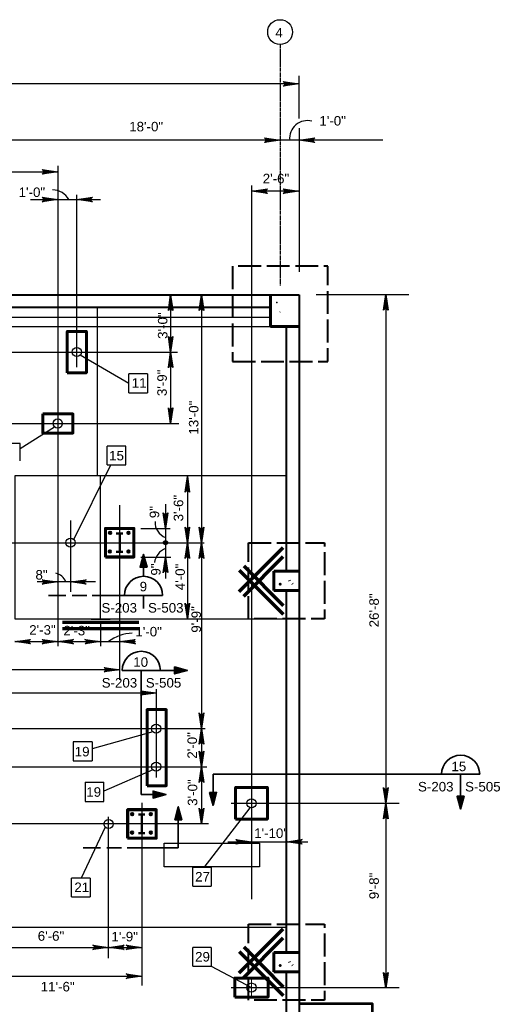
# Model space of a CAD drawing. Extents: x 325 to 1395, y 1811 to 2746.
# Tile 5 of 5: x 1094 to 1395, y 2126 to 2746. Entities that reach past the tile are written whole.
import ezdxf

# ---------------------------------------------------------------- set-up
doc = ezdxf.new("R2010")
doc.units = 0
doc.header["$LTSCALE"] = 0.1
doc.header["$MEASUREMENT"] = 0
doc.linetypes.add('ACAD_ISO02W100', pattern=[180, 144, -36])
doc.linetypes.add('ACAD_ISO08W100', pattern=[36, 24, -3, 6, -3])
for name, color, linetype, lineweight in [('4', 7, 'Continuous', 18), ('Level 1', 7, 'Continuous', 18), ('S-Anno-Dims', 33, 'Continuous', 35), ('S-Anno-Symb-Sect', 4, 'Continuous', 35), ('S-Anno-Text', 53, 'Continuous', 35), ('S-Cols-Cntr', 10, 'ACAD_ISO08W100', 25), ('S-Cols-Msc1', 22, 'Continuous', 50), ('S-COLS-PRIM', 2, 'Continuous', 30), ('S-Cols-Scnd', 2, 'Continuous', 53), ('S-FNDN-GRBM', 36, 'Continuous', 40), ('S-Fndn-Peds', 4, 'Continuous', 60), ('S-Grid-Iden', 1, 'Continuous', 30), ('S-Join-Cnst', 3, 'Continuous', 30), ('S-PADS-EQPM', 30, 'Continuous', 30), ('S-Slab-Dran', 25, 'Continuous', 30), ('S-Slab-Open', 1, 'Continuous', 30), ('S-SLAB-RBAR', 1, 'Continuous', 70), ('S-Slab-Stop', 24, 'Continuous', 53), ('S-Sppt-Misc', 3, 'Continuous', 35), ('S-Sppt-Shps', 3, 'Continuous', 35)]:
    doc.layers.add(name, color=color, linetype=linetype, lineweight=lineweight)
doc.styles.add('NOTES', font='romans.shx')
doc.styles.add('Style-Arial', font='ARIAL.TTF')
doc.styles.add('Text', font='ARIAL.TTF', dxfattribs={"height": 0.125})

# ---------------------------------------------------------------- blocks, each defined once
blk = doc.blocks.new('LARROW')
at = {"color": 0, "linetype": 'ByBlock', "lineweight": -2, "flags": 128}
blk.add_lwpolyline([(-4.93, 0.71), (0, 0), (-4.92, -0.71), (-4.77, -0.59), (-4.55, -0.38), (-4.44, -0.19), (-4.42, 0), (-4.46, 0.21), (-4.57, 0.41), (-4.79, 0.61), (-4.93, 0.71), (-0.15, 0.01), (-4.76, -0.67), (-4.62, -0.56), (-4.39, -0.34), (-4.32, -0.06), (-4.37, 0.22), (-4.5, 0.41), (-4.67, 0.57), (-4.78, 0.65), (-0.41, 0.01), (-4.56, -0.59), (-4.41, -0.49), (-4.33, -0.37), (-4.25, -0.21), (-4.21, 0.01), (-4.23, 0.19), (-4.32, 0.33), (-4.5, 0.44), (-4.61, 0.58), (-0.71, 0.01), (-4.33, -0.5), (-4.17, -0.3), (-4.12, -0.06), (-4.14, 0.22), (-4.45, 0.51), (-1.05, 0.02), (-4.12, -0.41), (-4.07, -0.26), (-3.98, -0.04), (-4.04, 0.21), (-4.28, 0.43), (-1.36, 0.02), (-4.01, -0.31), (-3.92, -0.14), (-3.88, 0.04), (-4.07, 0.33), (-1.73, 0.02), (-3.85, -0.24), (-3.79, -0.11), (-3.77, 0.04), (-3.92, 0.25), (-2.17, 0.02), (-3.71, -0.15), (-3.67, 0.05), (-3.81, 0.17), (-2.53, 0.02), (-3.61, -0.09), (-3.63, 0.1), (-2.9, 0.02), (-3.57, -0.03), (-3.59, 0.03), (-3.36, 0.03)], dxfattribs=at)
blk = doc.blocks.new('W10x19')
at = {"layer": 'S-COLS-PRIM'}
blk.add_line((-195737.04, -508269.98), (-195736.79, -508269.73), dxfattribs=at)
blk.add_point((-195738.93, -508263.87), dxfattribs=at)
blk = doc.blocks.new('W8x15')
at = {"layer": 'S-Cols-Scnd'}
for p, q in [((549126.91, -140623.81), (549126.67, -140623.56)), ((549128.8, -140625.69), (549128.59, -140625.49))]:
    blk.add_line(p, q, dxfattribs=at)
blk.add_point((549120.8, -140625.69), dxfattribs=at)

msp = doc.modelspace()

# ---------------------------------------------------------------- linework, layer by layer
at = {"layer": '4', "color": 4, "linetype": 'Continuous', "lineweight": 18}
for p, q in [((1239.89, 2258.75), (1239.89, 2246.75)), ((1233.89, 2252.75), (1245.89, 2252.75)), ((1239.88, 2131.75), (1239.88, 2141.75)), ((1234.88, 2136.75), (1244.88, 2136.75))]:
    msp.add_line(p, q, dxfattribs=at)
at = {"layer": 'Level 1', "color": 3, "linetype": 'Continuous', "lineweight": 25}
for p, q in [((1269.9, 2572.75), (549.9, 2572.75)), ((1269.9, 1972.75), (1269.9, 2572.75))]:
    msp.add_line(p, q, dxfattribs=at)
for centre in [(1129.88, 2536.76), (1117.88, 2491.76), (1125.88, 2416.75), (1179.88, 2299.74), (1179.88, 2275.79), (1239.89, 2252.75), (1149.88, 2239.75), (1239.88, 2136.75)]:
    msp.add_circle(centre, 2.89, dxfattribs=at)
at = {"layer": 'S-Anno-Dims', "lineweight": 30}
for p, q in [((1269.68, 2710.49), (1269.68, 2683.81)), ((1269.68, 2705.57), (549.97, 2705.57)), ((1269.89, 2677.75), (1269.89, 2587.27)), ((1257.88, 2670.07), (1041.89, 2670.07)), ((1269.89, 2670.07), (1257.88, 2670.07)), ((1322.55, 2670.07), (1269.89, 2670.07))]:
    msp.add_line(p, q, dxfattribs=at)
at = {"layer": 'S-Anno-Dims', "lineweight": 25}
for p, q in [((1117.88, 2653.93), (1117.88, 2351.54)), ((1039.88, 2650.18), (1117.88, 2650.18)), ((1239.89, 2641.54), (1239.89, 2192.31)), ((1129.88, 2527.28), (1129.88, 2635.8)), ((1269.64, 2637.95), (1240.09, 2637.95)), ((1100.76, 2632.72), (1117.88, 2632.72)), ((1117.88, 2632.72), (1129.88, 2632.72)), ((1129.88, 2632.72), (1144.79, 2632.72)), ((1188.96, 2572.75), (1188.96, 2536.76)), ((1208.39, 2572.75), (1208.39, 2416.75)), ((1280.54, 2572.89), (1339.02, 2572.89)), ((1324.45, 2572.89), (1324.45, 2428.75)), ((949.23, 2536.76), (1193.37, 2536.76)), ((1188.96, 2536.76), (1188.96, 2491.76)), ((951.57, 2491.76), (1194.03, 2491.76)), ((1199.5, 2458.36), (1199.5, 2416.75)), ((1156.88, 2330.34), (1156.88, 2440.4)), ((1185.74, 2441.04), (1185.74, 2425.75)), ((1125.88, 2430.78), (1125.88, 2385.92)), ((1170.19, 2425.75), (1188.77, 2425.75)), ((1185.74, 2425.75), (1185.74, 2407.75)), ((1324.45, 2428.75), (1324.45, 2136.75)), ((859.17, 2416.75), (1210.01, 2416.75)), ((1199.5, 2416.75), (1199.5, 2368.75)), ((1208.39, 2416.75), (1208.39, 2299.75)), ((1170.2, 2407.75), (1189.18, 2407.75)), ((1185.74, 2407.75), (1185.74, 2394.18)), ((1117.88, 2392.06), (1104.99, 2392.06)), ((1125.88, 2392.06), (1117.88, 2392.06)), ((1141.58, 2392.06), (1125.88, 2392.06)), ((1138.88, 2368.59), (1150.88, 2368.59)), ((1144.88, 2366.83), (1144.88, 2351.54)), ((1090.88, 2354.49), (1117.88, 2354.49)), ((1117.88, 2354.49), (1144.88, 2354.49)), ((1144.88, 2354.49), (1166.93, 2354.49)), ((1156.88, 2336.81), (1000.87, 2336.81)), ((1179.88, 2324.48), (1179.88, 2269)), ((1179.88, 2322.14), (981.89, 2322.14)), ((980.6, 2299.75), (1210.61, 2299.75)), ((1208.39, 2299.75), (1208.39, 2275.75)), ((980.91, 2275.75), (1211.75, 2275.75)), ((1208.39, 2275.75), (1208.39, 2239.76)), ((1170.88, 2252.95), (1170.88, 2138.05)), ((1227.02, 2252.75), (1332.79, 2252.75)), ((1149.88, 2155.16), (1149.88, 2244.23)), ((1212.88, 2239.76), (810.89, 2239.76)), ((1225.02, 2228.53), (1239.89, 2228.53)), ((1239.89, 2228.53), (1261.93, 2228.53)), ((1261.93, 2228.53), (1275.37, 2228.53)), ((1071.88, 2162.04), (1149.88, 2162.04)), ((1149.88, 2162.04), (1170.88, 2162.04)), ((894.88, 2143.94), (1170.88, 2143.94)), ((1227.02, 2136.75), (1332.79, 2136.75))]:
    msp.add_line(p, q, dxfattribs=at)
for radius in [1.32, 1.32, 1.28, 1.28, 1.25, 1.25, 1.2, 1.2, 1.12, 1.12, 1.07, 1.07, 0.989, 0.989, 0.932, 0.932, 0.858, 0.858, 0.826, 0.826, 0.756, 0.756, 0.726, 0.726, 0.66, 0.66, 0.58, 0.58, 0.512, 0.512, 0.453, 0.453, 0.413, 0.413, 0.316, 0.316, 0.26, 0.26, 0.165, 0.165, 0.0814, 0.0814]:
    msp.add_circle((1185.73, 2416.75), radius, dxfattribs=at)
at = {"layer": 'S-Anno-Dims', "lineweight": 30}
msp.add_arc((1275.17, 2671.15), 11.28, 75.6182, 185.47042, dxfattribs=at)
at = {"layer": 'S-Anno-Dims', "lineweight": 25}
for centre, radius, start, end in [((1113.97, 2626.12), 12.8, 31.07437, 86.95546), ((1189.18, 2429.46), 10.04, 176.90576, 249.96973), ((1189.73, 2402.84), 11.01, 111.25673, 172.69445), ((1115.01, 2389.38), 8.32, 18.78262, 78.7368), ((1165.1, 2334.95), 24.77, 90.64005, 127.90552)]:
    msp.add_arc(centre, radius, start, end, dxfattribs=at)
at = {"layer": 'S-Anno-Symb-Sect'}
for p, q in [((1171.9, 2403.84), (1171.9, 2395.59)), ((1111.98, 2383.58), (1123, 2383.58)), ((1126.89, 2383.58), (1136.19, 2383.58)), ((1139.64, 2383.58), (1183.88, 2383.58)), ((1171.88, 2383.58), (1171.88, 2375.32)), ((1158.48, 2336.39), (1199.58, 2336.39)), ((1170.48, 2336.39), (1170.48, 2328.13)), ((1170.48, 2336.39), (1170.48, 2258.2)), ((1215.74, 2271), (1383.58, 2271)), ((1215.74, 2271), (1215.74, 2251.45)), ((1371.56, 2271), (1371.56, 2249.05)), ((1170.48, 2258.2), (1186.01, 2258.2)), ((1193.78, 2244.96), (1193.78, 2224.69)), ((1133.87, 2224.69), (1144.89, 2224.69)), ((1148.78, 2224.69), (1158.07, 2224.69)), ((1161.53, 2224.69), (1193.78, 2224.69))]:
    msp.add_line(p, q, dxfattribs=at)
at = {"layer": 'S-Anno-Symb-Sect', "flags": 128}
for points in [[(1171.9, 2409.4), (1169.74, 2401.29), (1174.1, 2401.29), (1171.9, 2409.4), (1169.89, 2401.37), (1173.95, 2401.35), (1171.9, 2409.04), (1170.08, 2401.52), (1173.76, 2401.45), (1171.9, 2408.66), (1170.32, 2401.74), (1173.5, 2401.65), (1171.93, 2408.22), (1170.53, 2401.93), (1173.26, 2401.9), (1171.94, 2407.71), (1170.79, 2402.14), (1173.08, 2402.03), (1171.97, 2407.11), (1171.05, 2402.37), (1172.84, 2402.26), (1171.97, 2406.4), (1171.35, 2402.64), (1172.55, 2402.46), (1171.99, 2405.75), (1171.62, 2402.89), (1172.35, 2402.68), (1172.02, 2405.05), (1171.86, 2403.01), (1172.18, 2402.88), (1172.04, 2403.9)], [(1199.58, 2336.39), (1191.47, 2338.55), (1191.47, 2334.18), (1199.58, 2336.39), (1191.55, 2338.4), (1191.53, 2334.33), (1199.22, 2336.38), (1191.7, 2338.2), (1191.63, 2334.53), (1198.84, 2336.38), (1191.91, 2337.96), (1191.83, 2334.78), (1198.39, 2336.36), (1192.11, 2337.75), (1192.08, 2335.02), (1197.88, 2336.34), (1192.32, 2337.5), (1192.21, 2335.2), (1197.28, 2336.31), (1192.55, 2337.23), (1192.44, 2335.44), (1196.58, 2336.31), (1192.82, 2336.93), (1192.64, 2335.73), (1195.93, 2336.3), (1193.07, 2336.66), (1192.86, 2335.93), (1195.23, 2336.26), (1193.19, 2336.42), (1193.05, 2336.1), (1194.08, 2336.24)], [(1186.01, 2258.2), (1177.9, 2256.04), (1177.9, 2260.4), (1186.01, 2258.2), (1177.98, 2256.19), (1177.96, 2260.25), (1185.65, 2258.2), (1178.13, 2256.38), (1178.06, 2260.06), (1185.27, 2258.2), (1178.34, 2256.62), (1178.26, 2259.8), (1184.82, 2258.23), (1178.54, 2256.83), (1178.51, 2259.56), (1184.31, 2258.24), (1178.75, 2257.09), (1178.64, 2259.38), (1183.71, 2258.27), (1178.98, 2257.35), (1178.87, 2259.14), (1183.01, 2258.27), (1179.25, 2257.65), (1179.07, 2258.85), (1182.36, 2258.29), (1179.5, 2257.92), (1179.29, 2258.65), (1181.66, 2258.32), (1179.62, 2258.16), (1179.48, 2258.48), (1180.51, 2258.34)], [(1215.74, 2251.45), (1217.9, 2259.56), (1213.53, 2259.56), (1215.74, 2251.45), (1217.75, 2259.48), (1213.68, 2259.5), (1215.73, 2251.81), (1217.55, 2259.33), (1213.88, 2259.4), (1215.73, 2252.19), (1217.31, 2259.11), (1214.13, 2259.2), (1215.71, 2252.63), (1217.1, 2258.92), (1214.37, 2258.95), (1215.7, 2253.14), (1216.85, 2258.71), (1214.55, 2258.82), (1215.67, 2253.74), (1216.59, 2258.48), (1214.79, 2258.59), (1215.67, 2254.45), (1216.29, 2258.21), (1215.09, 2258.39), (1215.65, 2255.1), (1216.02, 2257.96), (1215.28, 2258.17), (1215.61, 2255.8), (1215.78, 2257.84), (1215.45, 2257.97), (1215.6, 2256.95)], [(1371.56, 2249.05), (1373.72, 2257.16), (1369.35, 2257.16), (1371.56, 2249.05), (1373.57, 2257.09), (1369.5, 2257.1), (1371.55, 2249.41), (1373.37, 2256.94), (1369.7, 2257), (1371.55, 2249.8), (1373.13, 2256.72), (1369.95, 2256.8), (1371.53, 2250.24), (1372.92, 2256.52), (1370.19, 2256.56), (1371.52, 2250.75), (1372.67, 2256.32), (1370.37, 2256.43), (1371.49, 2251.35), (1372.41, 2256.08), (1370.61, 2256.2), (1371.49, 2252.06), (1372.11, 2255.81), (1370.91, 2255.99), (1371.47, 2252.71), (1371.84, 2255.56), (1371.1, 2255.77), (1371.43, 2253.4), (1371.6, 2255.44), (1371.27, 2255.58), (1371.42, 2254.55)], [(1193.78, 2250.52), (1191.62, 2242.41), (1195.99, 2242.41), (1193.78, 2250.52), (1191.77, 2242.49), (1195.84, 2242.47), (1193.79, 2250.16), (1191.97, 2242.64), (1195.64, 2242.57), (1193.79, 2249.78), (1192.21, 2242.85), (1195.39, 2242.77), (1193.81, 2249.33), (1192.42, 2243.05), (1195.15, 2243.01), (1193.82, 2248.82), (1192.67, 2243.25), (1194.97, 2243.15), (1193.85, 2248.22), (1192.94, 2243.49), (1194.73, 2243.37), (1193.85, 2247.51), (1193.24, 2243.76), (1194.44, 2243.58), (1193.87, 2246.87), (1193.51, 2244.01), (1194.24, 2243.8), (1193.91, 2246.17), (1193.75, 2244.13), (1194.07, 2243.99), (1193.93, 2245.02)]]:
    msp.add_lwpolyline(points, dxfattribs=at)
at = {"layer": 'S-Anno-Symb-Sect'}
for centre in [(1171.9, 2383.59), (1170.49, 2336.4), (1371.58, 2271.01)]:
    msp.add_arc(centre, 12, 0, 180, dxfattribs=at)
at = {"layer": 'S-Anno-Text', "lineweight": 25}
for p, q in [((1162.57, 2516.85), (1131.92, 2534.72)), ((1174.41, 2523.09), (1162.57, 2523.09)), ((1162.57, 2511.12), (1162.57, 2523.09)), ((1174.41, 2523.09), (1174.41, 2511.12)), ((1162.57, 2511.12), (1174.41, 2511.12)), ((1094.27, 2476.14), (1115.84, 2489.72)), ((1094.27, 2479.2), (1082.43, 2479.2)), ((1094.27, 2468.2), (1094.27, 2479.2)), ((1148.95, 2465.71), (1148.95, 2477.54)), ((1160.65, 2477.54), (1148.95, 2477.54)), ((1160.65, 2465.71), (1160.65, 2477.54)), ((1127.92, 2418.8), (1151.23, 2465.71)), ((1148.95, 2465.71), (1160.65, 2465.71)), ((1177.84, 2297.7), (1139.46, 2287.02)), ((1127.62, 2291.39), (1127.62, 2279.55)), ((1139.46, 2291.39), (1127.62, 2291.39)), ((1139.46, 2291.39), (1139.46, 2279.55)), ((1127.62, 2279.55), (1139.46, 2279.55)), ((1177.84, 2273.74), (1146.89, 2260.41)), ((1135.19, 2265.93), (1135.19, 2253.95)), ((1135.19, 2265.93), (1146.89, 2265.93)), ((1146.89, 2253.95), (1146.89, 2265.93)), ((1135.19, 2253.95), (1146.89, 2253.95)), ((1210.04, 2212.35), (1239, 2249.79)), ((1147.84, 2237.71), (1132.62, 2205.67)), ((1214.5, 2212.35), (1202.93, 2212.35)), ((1202.93, 2200.51), (1202.93, 2212.35)), ((1214.5, 2212.35), (1214.5, 2200.51)), ((1138.36, 2205.67), (1126.52, 2205.67)), ((1126.52, 2193.84), (1126.52, 2205.67)), ((1138.36, 2205.67), (1138.36, 2193.84)), ((1202.93, 2200.51), (1214.5, 2200.51)), ((1126.52, 2193.84), (1138.36, 2193.84)), ((1214.5, 2161.99), (1202.93, 2161.99)), ((1202.93, 2150.15), (1202.93, 2161.99)), ((1214.5, 2161.99), (1214.5, 2150.15)), ((1202.93, 2150.15), (1214.5, 2150.15)), ((1214.5, 2150.15), (1239.88, 2136.75))]:
    msp.add_line(p, q, dxfattribs=at)
at = {"layer": 'S-Cols-Cntr'}
msp.add_line((1257.88, 2730.31), (1257.88, 2578.62), dxfattribs=at)
at = {"layer": 'S-Cols-Msc1'}
for p, q in [((1154.68, 2422.6), (1158.81, 2422.6)), ((1156.88, 2410.91), (1156.88, 2422.6)), ((1154.68, 2410.91), (1158.81, 2410.91)), ((1168.68, 2245.6), (1172.81, 2245.6)), ((1170.88, 2233.91), (1170.88, 2245.6)), ((1168.68, 2233.91), (1172.81, 2233.91))]:
    msp.add_line(p, q, dxfattribs=at)
at = {"layer": 'S-FNDN-GRBM'}
for p, q in [((745.9, 2572.75), (1269.9, 2572.75)), ((1269.9, 2572.75), (1269.9, 2120.75)), ((1251.84, 2564.74), (1047.96, 2564.74)), ((1261.93, 2398.74), (1261.93, 2552.74)), ((1261.93, 2158.74), (1261.93, 2386.73)), ((1261.93, 1992.76), (1261.93, 2146.73))]:
    msp.add_line(p, q, dxfattribs=at)
at = {"layer": 'S-FNDN-GRBM', "linetype": 'ACAD_ISO02W100'}
for points in [[(1227.9, 2530.74), (1287.9, 2530.74), (1287.9, 2590.74), (1227.9, 2590.74)], [(1237.9, 2416.74), (1285.9, 2416.74), (1285.9, 2368.74), (1237.9, 2368.74)], [(1237.9, 2176.74), (1285.9, 2176.74), (1285.9, 2128.74), (1237.9, 2128.74)]]:
    msp.add_3dface(points, dxfattribs=at)
at = {"layer": 'S-Fndn-Peds'}
for p, q in [((1251.84, 2572.75), (1251.84, 2552.74)), ((1269.9, 2552.74), (1251.84, 2552.74)), ((1253.9, 2398.74), (1269.9, 2398.74)), ((1253.9, 2398.74), (1253.9, 2386.73)), ((1253.9, 2386.73), (1269.9, 2386.73)), ((1253.9, 2158.74), (1269.9, 2158.74)), ((1253.9, 2158.74), (1253.9, 2146.73)), ((1253.9, 2146.73), (1269.9, 2146.73))]:
    msp.add_line(p, q, dxfattribs=at)
for points in [[(1123.88, 2523.76), (1135.88, 2523.76), (1135.88, 2549.76), (1123.88, 2549.76)], [(1108.38, 2497.76), (1127.38, 2497.76), (1127.38, 2485.76), (1108.38, 2485.76)], [(1147.88, 2407.75), (1165.88, 2407.75), (1165.88, 2425.75), (1147.88, 2425.75)], [(1174.17, 2263.74), (1186.17, 2263.74), (1186.17, 2311.74), (1174.17, 2311.74)], [(1229.89, 2242.75), (1249.89, 2242.75), (1249.89, 2262.75), (1229.89, 2262.75)], [(1161.88, 2230.76), (1179.88, 2230.76), (1179.88, 2248.76), (1161.88, 2248.76)], [(1229.38, 2130.75), (1250.38, 2130.75), (1250.38, 2142.75), (1229.38, 2142.75)]]:
    msp.add_3dface(points, dxfattribs=at)
at = {"layer": 'S-Grid-Iden'}
msp.add_circle((1257.88, 2738.12), 7.81, dxfattribs=at)
at = {"layer": 'S-Join-Cnst'}
for p, q in [((1142.9, 2458.75), (1142.9, 2564.75)), ((1261.93, 2458.75), (1142.9, 2458.75)), ((1142.9, 2368.75), (1261.93, 2368.75)), ((737.9, 2174.75), (1261.93, 2174.75))]:
    msp.add_line(p, q, dxfattribs=at)
at = {"layer": 'S-PADS-EQPM'}
msp.add_3dface([(1090.9, 2368.74), (1144.9, 2368.74), (1144.9, 2458.74), (1090.9, 2458.74)], dxfattribs=at)
at = {"layer": 'S-Slab-Dran'}
for p, q in [((1047.96, 2558.74), (1251.84, 2558.74)), ((1047.96, 2552.74), (1251.84, 2552.74))]:
    msp.add_line(p, q, dxfattribs=at)
at = {"layer": 'S-Slab-Open'}
msp.add_3dface([(1184.92, 2227.69, 0), (1244.92, 2227.69, 0), (1244.92, 2212.69, 0), (1184.92, 2212.69, 0)], dxfattribs=at)
at = {"layer": 'S-SLAB-RBAR'}
for p, q in [((1232.13, 2386.01), (1259.93, 2413.81)), ((1234.96, 2383.18), (1259.93, 2408.15)), ((1232.13, 2399.46), (1259.93, 2371.67)), ((1234.96, 2402.29), (1259.93, 2377.32)), ((1120.9, 2366.74), (1168.9, 2366.74)), ((1120.9, 2362.74), (1168.9, 2362.74)), ((1232.13, 2146.01), (1259.93, 2173.81)), ((1234.96, 2143.18), (1259.93, 2168.15)), ((1232.13, 2159.46), (1259.93, 2131.67)), ((1234.96, 2162.29), (1259.93, 2137.32))]:
    msp.add_line(p, q, dxfattribs=at)
at = {"layer": 'S-Slab-Stop', "flags": 128}
msp.add_lwpolyline([(1269.9, 2126.75), (1315.9, 2126.75), (1315.9, 2038.75), (1269.9, 2038.75)], dxfattribs=at)
at = {"layer": 'S-Sppt-Misc'}
for centre, radius in [((1150.79, 2422.9), 0.881), ((1150.79, 2422.9), 0.853), ((1150.79, 2422.9), 0.833), ((1150.79, 2422.9), 0.799), ((1150.79, 2422.9), 0.749), ((1150.79, 2422.9), 0.715), ((1150.79, 2422.9), 0.659), ((1150.79, 2422.9), 0.621), ((1150.79, 2422.9), 0.572), ((1150.79, 2422.9), 0.55), ((1150.79, 2422.9), 0.504), ((1150.79, 2422.9), 0.484), ((1150.79, 2422.9), 0.44), ((1150.79, 2422.9), 0.387), ((1150.79, 2422.9), 0.341), ((1150.79, 2422.9), 0.302), ((1150.79, 2422.9), 0.275), ((1150.79, 2422.9), 0.211), ((1150.79, 2422.9), 0.174), ((1162.46, 2422.9), 0.881), ((1162.46, 2422.9), 0.853), ((1162.46, 2422.9), 0.833), ((1162.46, 2422.9), 0.799), ((1162.46, 2422.9), 0.749), ((1162.46, 2422.9), 0.715), ((1162.46, 2422.9), 0.659), ((1162.46, 2422.9), 0.621), ((1162.46, 2422.9), 0.572), ((1162.46, 2422.9), 0.55), ((1162.46, 2422.9), 0.504), ((1162.46, 2422.9), 0.484), ((1162.46, 2422.9), 0.44), ((1162.46, 2422.9), 0.387), ((1162.46, 2422.9), 0.341), ((1162.46, 2422.9), 0.302), ((1162.46, 2422.9), 0.275), ((1162.46, 2422.9), 0.211), ((1162.46, 2422.9), 0.174), ((1150.79, 2422.9), 0.11), ((1150.79, 2422.9), 0.0543), ((1162.46, 2422.9), 0.11), ((1162.46, 2422.9), 0.0543), ((1150.65, 2411.27), 0.881), ((1150.65, 2411.27), 0.853), ((1150.65, 2411.27), 0.833), ((1150.65, 2411.27), 0.799), ((1150.65, 2411.27), 0.749), ((1150.65, 2411.27), 0.715), ((1150.65, 2411.27), 0.659), ((1150.65, 2411.27), 0.621), ((1150.65, 2411.27), 0.572), ((1150.65, 2411.27), 0.55), ((1150.65, 2411.27), 0.504), ((1150.65, 2411.27), 0.484), ((1150.65, 2411.27), 0.44), ((1150.65, 2411.27), 0.387), ((1150.65, 2411.27), 0.341), ((1150.65, 2411.27), 0.302), ((1150.65, 2411.27), 0.275), ((1150.65, 2411.27), 0.211), ((1150.65, 2411.27), 0.174), ((1150.65, 2411.27), 0.11), ((1150.65, 2411.27), 0.0543), ((1162.46, 2411.27), 0.881), ((1162.46, 2411.27), 0.853), ((1162.46, 2411.27), 0.833), ((1162.46, 2411.27), 0.799), ((1162.46, 2411.27), 0.749), ((1162.46, 2411.27), 0.715), ((1162.46, 2411.27), 0.659), ((1162.46, 2411.27), 0.621), ((1162.46, 2411.27), 0.572), ((1162.46, 2411.27), 0.55), ((1162.46, 2411.27), 0.504), ((1162.46, 2411.27), 0.484), ((1162.46, 2411.27), 0.44), ((1162.46, 2411.27), 0.387), ((1162.46, 2411.27), 0.341), ((1162.46, 2411.27), 0.302), ((1162.46, 2411.27), 0.275), ((1162.46, 2411.27), 0.211), ((1162.46, 2411.27), 0.174), ((1162.46, 2411.27), 0.11), ((1162.46, 2411.27), 0.0543), ((1164.8, 2245.9), 0.881), ((1164.8, 2245.9), 0.853), ((1164.8, 2245.9), 0.833), ((1164.8, 2245.9), 0.799), ((1164.8, 2245.9), 0.749), ((1164.8, 2245.9), 0.715), ((1164.8, 2245.9), 0.659), ((1164.8, 2245.9), 0.621), ((1164.8, 2245.9), 0.572), ((1164.8, 2245.9), 0.55), ((1164.8, 2245.9), 0.504), ((1164.8, 2245.9), 0.484), ((1164.8, 2245.9), 0.44), ((1164.8, 2245.9), 0.387), ((1164.8, 2245.9), 0.341), ((1164.8, 2245.9), 0.302), ((1164.8, 2245.9), 0.275), ((1164.8, 2245.9), 0.211), ((1164.8, 2245.9), 0.174), ((1164.8, 2245.9), 0.11), ((1164.8, 2245.9), 0.0543), ((1176.47, 2245.9), 0.881), ((1176.47, 2245.9), 0.853), ((1176.47, 2245.9), 0.833), ((1176.47, 2245.9), 0.799), ((1176.47, 2245.9), 0.749), ((1176.47, 2245.9), 0.715), ((1176.47, 2245.9), 0.659), ((1176.47, 2245.9), 0.621), ((1176.47, 2245.9), 0.572), ((1176.47, 2245.9), 0.55), ((1176.47, 2245.9), 0.504), ((1176.47, 2245.9), 0.484), ((1176.47, 2245.9), 0.44), ((1176.47, 2245.9), 0.387), ((1176.47, 2245.9), 0.341), ((1176.47, 2245.9), 0.302), ((1176.47, 2245.9), 0.275), ((1176.47, 2245.9), 0.211), ((1176.47, 2245.9), 0.174), ((1176.47, 2245.9), 0.11), ((1176.47, 2245.9), 0.0543), ((1164.66, 2234.27), 0.881), ((1164.66, 2234.27), 0.853), ((1164.66, 2234.27), 0.833), ((1164.66, 2234.27), 0.799), ((1164.66, 2234.27), 0.749), ((1164.66, 2234.27), 0.715), ((1164.66, 2234.27), 0.659), ((1164.66, 2234.27), 0.621), ((1164.66, 2234.27), 0.572), ((1164.66, 2234.27), 0.55), ((1164.66, 2234.27), 0.504), ((1164.66, 2234.27), 0.484), ((1164.66, 2234.27), 0.44), ((1164.66, 2234.27), 0.387), ((1164.66, 2234.27), 0.341), ((1164.66, 2234.27), 0.302), ((1164.66, 2234.27), 0.275), ((1164.66, 2234.27), 0.211), ((1164.66, 2234.27), 0.174), ((1164.66, 2234.27), 0.11), ((1164.66, 2234.27), 0.0543), ((1176.47, 2234.27), 0.881), ((1176.47, 2234.27), 0.853), ((1176.47, 2234.27), 0.833), ((1176.47, 2234.27), 0.799), ((1176.47, 2234.27), 0.749), ((1176.47, 2234.27), 0.715), ((1176.47, 2234.27), 0.659), ((1176.47, 2234.27), 0.621), ((1176.47, 2234.27), 0.572), ((1176.47, 2234.27), 0.55), ((1176.47, 2234.27), 0.504), ((1176.47, 2234.27), 0.484), ((1176.47, 2234.27), 0.44), ((1176.47, 2234.27), 0.387), ((1176.47, 2234.27), 0.341), ((1176.47, 2234.27), 0.302), ((1176.47, 2234.27), 0.275), ((1176.47, 2234.27), 0.211), ((1176.47, 2234.27), 0.174), ((1176.47, 2234.27), 0.11), ((1176.47, 2234.27), 0.0543)]:
    msp.add_circle(centre, radius, dxfattribs=at)
at = {"layer": 'S-Sppt-Shps'}
for points in [[(1148.38, 2408.25), (1165.38, 2408.25), (1165.38, 2425.25), (1148.38, 2425.25)], [(1162.38, 2231.26), (1179.38, 2231.26), (1179.38, 2248.26), (1162.38, 2248.26)]]:
    msp.add_3dface(points, dxfattribs=at)

# ---------------------------------------------------------------- block references
at = {"layer": 'S-Anno-Dims', "lineweight": 30, "xscale": 2, "yscale": 2, "zscale": 2}
for p in [(1269.68, 2705.57), (1257.88, 2670.07)]:
    msp.add_blockref('LARROW', p, dxfattribs=at)
at = {"layer": 'S-Anno-Dims', "lineweight": 30, "xscale": 2, "yscale": 2, "zscale": 2, "rotation": 180}
msp.add_blockref('LARROW', (1269.89, 2670.07), dxfattribs=at)
at = {"layer": 'S-Anno-Dims', "lineweight": 25, "xscale": 2, "yscale": 2, "zscale": 2}
for p in [(1117.88, 2650.18), (1117.88, 2632.72), (1269.64, 2637.95), (1117.88, 2392.06), (1117.88, 2354.49), (1144.88, 2354.49), (1156.88, 2336.81), (1179.88, 2322.14), (1239.89, 2228.53), (1149.88, 2162.04), (1170.88, 2162.04), (1170.88, 2143.94)]:
    msp.add_blockref('LARROW', p, dxfattribs=at)
for p, rotation in [((1129.88, 2632.72), 180), ((1240.09, 2637.95), 180), ((1188.96, 2572.75), 90), ((1208.39, 2572.75), 90), ((1324.45, 2572.89), 90), ((1188.96, 2536.76), 270), ((1188.96, 2536.76), 90), ((1188.96, 2491.76), 270), ((1199.5, 2458.36), 90), ((1199.5, 2458.36), 90), ((1185.74, 2425.75), 270), ((1199.5, 2416.75), 270), ((1208.39, 2416.75), 270), ((1199.5, 2416.75), 90), ((1208.39, 2416.75), 90), ((1185.74, 2407.75), 90), ((1125.88, 2392.06), 180), ((1199.5, 2368.75), 270), ((1090.88, 2354.49), 180), ((1117.88, 2354.49), 180), ((1156.88, 2354.49), 180), ((1208.39, 2299.75), 270), ((1208.39, 2299.75), 90), ((1208.39, 2275.75), 270), ((1208.39, 2275.75), 90), ((1324.45, 2252.75), 270), ((1208.39, 2239.76), 270), ((1324.45, 2252.75), 90), ((1261.93, 2228.53), 180), ((1149.88, 2162.04), 180), ((1324.44, 2136.46), 270)]:
    msp.add_blockref('LARROW', p, dxfattribs=dict(at, rotation=rotation))
at = {"layer": 'S-COLS-PRIM'}
msp.add_blockref('W10x19', (196994.75, 510831.74), dxfattribs=at)
at = {"layer": 'S-Cols-Scnd'}
for p in [(-547862.95, 143016.42), (-547862.95, 142776.42)]:
    msp.add_blockref('W8x15', p, dxfattribs=at)

# ---------------------------------------------------------------- texts
at = {"layer": 'S-Anno-Dims', "char_height": 6, "attachment_point": 1}
for s, insert, line_spacing_factor, style in [('\\fArial|b0|i0|c0|p39;1\'-0"', (1282.64, 2685.29), 0.746425, 'NOTES'), ('\\fArial|b0|i0|c0|p39;18\'-0"', (1162.89, 2681.64), 0.746425, 'NOTES'), ('2\'-6"', (1246.95, 2648.92), 0.734563, 'Style-Arial'), ('1\'-0"', (1093.25, 2640.33), 0.740469, 'Style-Arial'), ('8"', (1103.84, 2399.55), 0.73751, 'Style-Arial'), ('2\'-3"', (1099.91, 2364.85), 0.740469, 'Style-Arial'), ('2\'-3"', (1121.43, 2364.41), 0.740469, 'Style-Arial'), ('1\'-0"', (1166.75, 2363.77), 0.740469, 'Style-Arial'), ('1\'-10"', (1241.56, 2236.92), 0.740469, 'Style-Arial'), ('6\'-6"', (1105.27, 2172.21), 0.73751, 'Style-Arial'), ('1\'-9"', (1151.67, 2171.82), 0.73751, 'Style-Arial'), ('11\'-6"', (1107.15, 2140.32), 0.740469, 'Style-Arial')]:
    msp.add_mtext(s, dxfattribs=dict(at, insert=insert, line_spacing_factor=line_spacing_factor, style=style))
at = {"layer": 'S-Anno-Dims', "char_height": 6, "attachment_point": 1, "rotation": 90, "style": 'Style-Arial'}
for s, insert, line_spacing_factor in [('3\'-0"', (1180.94, 2545.04), 0.734563), ('3\'-9"', (1180.55, 2509.04), 0.73751), ('13\'-0"', (1200.47, 2484.79), 0.73751), ('3\'-6"', (1190.91, 2430.18), 0.73751), ('9"', (1175.76, 2432.18), 0.743439), ('9"', (1176.62, 2396.05), 0.743439), ('4\'-0"', (1191.94, 2386.83), 0.740469), ('26\'-8"', (1314.06, 2363.46), 0.743439), ('9\'-9"', (1202.08, 2360.11), 0.73751), ('2\'-0"', (1199.54, 2280.82), 0.73751), ('3\'-0"', (1199.75, 2251.16), 0.73751), ('9\'-8"', (1314.06, 2192.37), 0.746422)]:
    msp.add_mtext(s, dxfattribs=dict(at, insert=insert, line_spacing_factor=line_spacing_factor))
at = {"layer": 'S-Anno-Symb-Sect', "char_height": 6, "attachment_point": 1, "style": 'NOTES'}
for s, insert, line_spacing_factor in [('\\fArial|b0|i0|c0|p39;9', (1169.48, 2392.14), 0.728704), ('\\fArial|b0|i0|c0|p39;S-203', (1145.41, 2378.77), 0.731627), ('\\fArial|b0|i0|c0|p39;S-503', (1174.72, 2378.77), 0.731627), ('\\fArial|b0|i0|c0|p39;10', (1165.44, 2344.63), 0.728704), ('\\fArial|b0|i0|c0|p39;S-203', (1145.55, 2331.57), 0.731627), ('\\fArial|b0|i0|c0|p39;S-505', (1173.31, 2331.57), 0.731627), ('\\fArial|b0|i0|c0|p39;15', (1365.8, 2278.95), 0.725792), ('\\fArial|b0|i0|c0|p39;S-203', (1344.73, 2266.19), 0.728704), ('\\fArial|b0|i0|c0|p39;S-505', (1374.4, 2266.19), 0.728704)]:
    msp.add_mtext(s, dxfattribs=dict(at, insert=insert, line_spacing_factor=line_spacing_factor))
at = {"layer": 'S-Anno-Text', "lineweight": 25, "char_height": 6, "attachment_point": 1, "style": 'Text'}
for s, insert, line_spacing_factor in [('11', (1164.48, 2520.3), 0.734563), ('15', (1150.23, 2474.55), 0.73751), ('19', (1128.58, 2288.26), 0.73751), ('19', (1135.85, 2262.85), 0.73751), ('27', (1204.37, 2209.5), 0.740469), ('21', (1128.34, 2202.86), 0.73751), ('29', (1204.37, 2159.14), 0.743439)]:
    msp.add_mtext(s, dxfattribs=dict(at, insert=insert, line_spacing_factor=line_spacing_factor))
at = {"layer": 'S-Grid-Iden', "insert": (1254.93, 2740.78), "char_height": 6, "attachment_point": 1, "line_spacing_factor": 0.734566, "style": 'Text'}
msp.add_mtext('4', dxfattribs=at)

doc.saveas('drawing.dxf')
